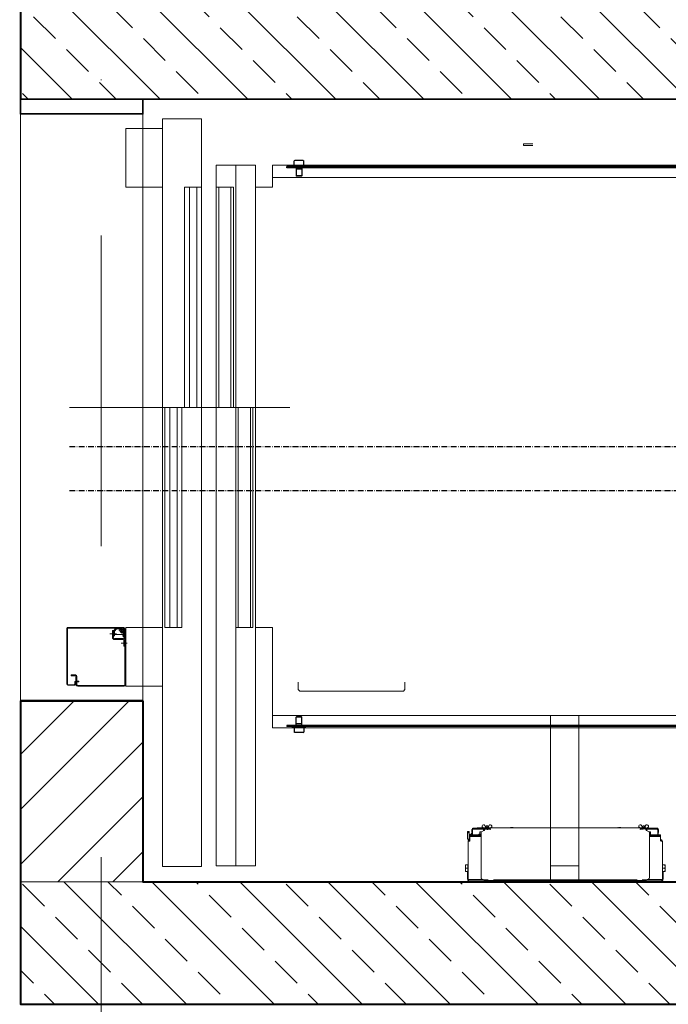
# Model space of a CAD drawing. Header units: metres. Extents: x 7408630 to 15602436, y 5561464 to 13303678.
# Tile 91 of 123: x 7414595 to 7414728, y 5563056 to 5563258. Entities that reach past the tile are written whole.
import ezdxf
from ezdxf.enums import TextEntityAlignment as Align

# ---------------------------------------------------------------- set-up
doc = ezdxf.new("R2010")
doc.units = ezdxf.units.M
doc.header["$MEASUREMENT"] = 0
doc.linetypes.add('ACAD_ISO10W100', pattern=[18, 12, -3, 0, -3])
doc.linetypes.add('DASHDOT', pattern=[25.4, 12.7, -6.35, 0, -6.35])
for name, color, linetype, lineweight in [('!! 0_Opis_pom', 9, 'Continuous', 13), ('!! 0_Osie', 1, 'DASHDOT', 13), ('!! 1_ proj wyposdażenie', 42, 'Continuous', 5), ('!! 1_hatch projektowane ściany', 4, 'Continuous', 5), ('!! 1_OPIS POM NOWE', 140, 'Continuous', 5), ('!! 1_PROJ Sciany', 2, 'Continuous', 40), ('!! 1_PROJ ŻELBET', 1, 'Continuous', 35), ('!! wymiary osi', 250, 'Continuous', 5), ('0-osie-liniA', 14, 'DASHDOT', 5), ('Granica', 112, 'Continuous', 80)]:
    doc.layers.add(name, color=color, linetype=linetype, lineweight=lineweight)
doc.layers.add('!! 1_wydzieleni PPOŻ - nowe', color=7, linetype='Continuous', lineweight=50, true_color=0xff531a)
doc.layers.add('CarSlings', color=252, linetype='Continuous')
doc.layers.add('DASHD_25', color=1, linetype='ACAD_ISO10W100')
doc.layers.add('Powierzchnia', color=140, linetype='Continuous', lineweight=5, plot=False)
doc.styles.add('ARIAL', font='tahoma.ttf')
doc.styles.add('TXT', font='simplex.shx')
doc.dimstyles.new('DIM50', dxfattribs={"dimscale": 5, "dimtxt": 2, "dimasz": 1, "dimexe": 0, "dimexo": 0, "dimgap": 0.5, "dimtad": 1, "dimdec": 4, "dimrnd": 0.5, "dimdsep": 46, "dimtxsty": 'TXT', "dimblk": 'TICK1', "dimblk1": 'TICK1', "dimblk2": 'TICK1', "dimsah": 1, "dimcen": 0, "dimse1": 1, "dimse2": 1, "dimclrd": 1, "dimclre": 7, "dimclrt": 9, "dimadec": 0, "dimazin": 0, "dimtfac": 1, "dimtdec": 4, "dimtmove": 2, "dimatfit": 3, "dimldrblk": 'TICK1', "dimfxl": 1, "dimtolj": 1, "dimarcsym": 0})

# ---------------------------------------------------------------- blocks, each defined once
blk = doc.blocks.new('*U435')
at = {"layer": 'CarSlings'}
for p, q in [((-2.5, 0), (-2.5, -853)), ((0, 0), (-2.5, 0)), ((0, 0), (0, -853)), ((-14.5, -819.5), (-13.7, -818.2)), ((-14.5, -819.5), (-14.5, -836.5)), ((-3.3, -818.2), (-13.7, -818.2)), ((-5.7, -818.2), (-3.3, -814)), ((-3.3, -814), (-3.3, -842)), ((-3.3, -814), (-2.5, -814)), ((0, -822), (2.8, -822)), ((2.8, -822), (2.8, -834)), ((2.8, -822), (2.8, -834)), ((2.8, -822), (16.9, -822)), ((16.9, -822), (16.9, -834)), ((16.9, -822), (17.5, -823.1)), ((17.5, -823.1), (17.5, -832.9)), ((17.5, -823.1), (17.5, -832.9)), ((-14.5, -836.5), (-13.7, -837.8)), ((-3.3, -837.8), (-13.7, -837.8)), ((-5.7, -837.8), (-3.3, -842)), ((-3.3, -842), (-2.5, -842)), ((0, -834), (2.8, -834)), ((2.8, -834), (16.9, -834)), ((16.9, -834), (17.5, -832.9)), ((0, -845.5), (-2.5, -845.5)), ((0, -853), (-2.5, -853))]:
    blk.add_line(p, q, dxfattribs=at)
blk = doc.blocks.new('A$Cde40c024')
for p, q in [((285, -203), (285, -2325)), ((1435, -2325), (1435, -203)), ((310, -225), (310, -2325)), ((1410, -2325), (1410, -225)), ((1666.4, -1528.5), (1744.1, -1528.5)), ((1666.4, -1528.5), (1666.4, -1531.5)), ((1728.4, -1523), (1715.4, -1523)), ((1715.4, -1523), (1715.4, -1528.5)), ((1715.4, -1528.1), (1728.4, -1528.1)), ((1721.9, -1523.6), (1721.9, -1528.1)), ((1728.4, -1523), (1728.4, -1528.5)), ((1744.1, -1527), (1728.4, -1527)), ((1731.9, -1528.5), (1731.9, -1527)), ((1733.9, -1527), (1733.9, -1528.5)), ((1739.3, -1528.5), (1739.3, -1527)), ((1742.4, -1529), (1742.4, -1529)), ((1744.1, -1528.5), (1744.1, -1527)), ((1744.7, -1528.7), (1744.9, -1528.7)), ((1744.7, -1528.8), (1744.9, -1528.8)), ((1744.9, -1528), (1746.6, -1528)), ((1744.9, -1528), (1744.9, -1528.9)), ((1747.9, -1529), (1744.9, -1529)), ((1744.9, -1529), (1744.9, -1559.2)), ((1744.9, -1529.4), (1747.9, -1529.4)), ((1746.9, -1528.3), (1746.6, -1528)), ((1746.6, -1529), (1746.6, -1528)), ((1746.9, -1529), (1746.9, -1528.3)), ((1747.9, -1567), (1747.9, -1529)), ((1639.9, -1539), (1640.9, -1539)), ((1639.9, -1562), (1639.9, -1539)), ((1640, -1538.5), (1641.1, -1538.5)), ((1640.1, -1539.5), (1642.9, -1539.5)), ((1640.9, -1539), (1640.9, -1539.5)), ((1653.9, -1537), (1641.9, -1537)), ((1653.9, -1538), (1641.9, -1538)), ((1641.9, -1539.5), (1641.9, -1562)), ((1642.9, -1538.5), (1642.4, -1538.5)), ((1642.6, -1538.5), (1642.6, -1538)), ((1642.9, -1538.1), (1653.9, -1538.1)), ((1642.9, -1539.5), (1642.9, -1538.1)), ((1648.1, -1536.2), (1643.7, -1536.2)), ((1650.9, -1538.1), (1650.9, -1538)), ((1665.7, -1532.2), (1653.9, -1532.2)), ((1653.9, -1532.2), (1653.9, -1555.1)), ((1655.4, -1533.2), (1653.9, -1533.2)), ((1653.9, -1549.5), (1655.4, -1549.5)), ((1655.4, -1532.2), (1655.4, -1555.1)), ((1656.9, -1532.2), (1656.9, -1552.7)), ((1664.9, -1531.5), (1663.4, -1531.5)), ((1663.4, -1531.5), (1663.4, -1532.2)), ((1664.9, -1532.2), (1664.9, -1531.5)), ((1665.1, -1531.5), (1666.1, -1531.5)), ((1665.1, -1531.5), (1665.1, -1532.2)), ((1666.1, -1532.1), (1666.1, -1531.5)), ((1748.2, -1530.4), (1747.9, -1530.4)), ((1749.2, -1531.4), (1747.9, -1531.4)), ((1749.2, -1534.6), (1747.9, -1534.6)), ((1748.4, -1537), (1747.9, -1537)), ((1748.2, -1531.4), (1748.2, -1530.4)), ((1748.4, -1535), (1749.9, -1535)), ((1748.4, -1535), (1748.4, -1567)), ((1749.9, -1536), (1748.4, -1536)), ((1749.2, -1534.6), (1749.2, -1531.4)), ((1749.9, -1531.8), (1749.9, -1922.2)), ((1750.9, -1537), (1749.9, -1537)), ((1750.9, -1917), (1750.9, -1537)), ((1638, -1564), (1635, -1562.8)), ((1635.4, -1565.4), (1638.4, -1565.4)), ((1635.4, -1565.4), (1635.4, -1568.6)), ((1635.4, -1568.6), (1638.4, -1568.6)), ((1638.4, -1564.6), (1638.4, -1569.4)), ((1638.7, -1558.4), (1639.9, -1560.4)), ((1639.6, -1562), (1644.9, -1562)), ((1639.6, -1613), (1639.6, -1562)), ((1639.6, -1562), (1639.6, -1613)), ((1640.3, -1562), (1641.7, -1574)), ((1642.6, -1574), (1641.2, -1562)), ((1642.8, -1562.6), (1642.9, -1562.6)), ((1645.5, -1560), (1644.9, -1560)), ((1645.1, -1561), (1644.9, -1561)), ((1645.2, -1560.7), (1647.4, -1556.2)), ((1647.4, -1556.1), (1647.4, -1553.2)), ((1652.4, -1552.8), (1647.8, -1552.8)), ((1647.8, -1552.8), (1647.8, -1555.6)), ((1649.2, -1555.1), (1741.6, -1555.1)), ((1652.4, -1552.8), (1652.4, -1555.1)), ((1652.4, -1553.5), (1653.9, -1553.5)), ((1655.4, -1550.6), (1653.9, -1550.6)), ((1655.4, -1552.7), (1657, -1552.7)), ((1657.4, -1553.1), (1657, -1552.7)), ((1657, -1555.1), (1657, -1552.7)), ((1657.4, -1555.1), (1657.4, -1553.1)), ((1657.4, -1554.9), (1668.4, -1554.9)), ((1668.4, -1555.1), (1668.4, -1554.9)), ((1743.5, -1556.2), (1745.7, -1560.7)), ((1745.9, -1569.8), (1745.9, -1562)), ((1747.3, -1563.4), (1745.9, -1562.9)), ((1745.9, -1564), (1747, -1564.4)), ((1747.9, -1565), (1745.9, -1565)), ((1749.9, -1567), (1745.9, -1567)), ((1746.9, -1887), (1746.9, -1567)), ((1747, -1564.4), (1747.3, -1563.4)), ((1635, -1571.2), (1638, -1570)), ((1639.6, -1574.2), (1638.7, -1575.6)), ((1641.7, -1574), (1642.6, -1574)), ((1745.9, -1873.8), (1745.9, -1580.2)), ((1638.5, -1616.1), (1638.5, -1616.1)), ((1638.5, -1616.1), (1638.6, -1616.1)), ((1638.5, -1616.1), (1638.6, -1616.1)), ((1638.5, -1617.9), (1638.6, -1617.9)), ((1638.6, -1617.9), (1638.5, -1617.9)), ((1638.5, -1617.9), (1638.5, -1617.9)), ((1638.6, -1616.1), (1638.6, -1616.1)), ((1638.6, -1617.9), (1638.6, -1617.9)), ((1639.2, -1613.3), (1639.2, -1620.7)), ((1639.6, -1613), (1639.6, -1621)), ((1639.6, -1833), (1639.6, -1621)), ((1639.6, -1621), (1639.6, -1833)), ((1750.7, -1649.2), (1750.7, -1644.8)), ((1639.4, -1705), (1639.4, -1721)), ((1639.4, -1705), (1639.6, -1705)), ((1639.4, -1714.5), (1639.6, -1714.5)), ((1639.4, -1717), (1639.6, -1717)), ((1639.4, -1721), (1639.6, -1721)), ((1639.5, -1754), (1639.5, -1772)), ((1750.7, -1809.2), (1750.7, -1804.8)), ((1638.5, -1836.1), (1638.5, -1836.1)), ((1638.5, -1836.1), (1638.6, -1836.1)), ((1638.5, -1836.1), (1638.6, -1836.1)), ((1638.5, -1837.9), (1638.6, -1837.9)), ((1638.6, -1837.9), (1638.5, -1837.9)), ((1638.5, -1837.9), (1638.5, -1837.9)), ((1638.6, -1836.1), (1638.6, -1836.1)), ((1638.6, -1837.9), (1638.6, -1837.9)), ((1639.2, -1833.3), (1639.2, -1840.7)), ((1639.6, -1833), (1639.6, -1841)), ((1639.6, -1892), (1639.6, -1841)), ((1639.6, -1841), (1639.6, -1892)), ((1638, -1884), (1635, -1882.8)), ((1635, -1891.2), (1638, -1890)), ((1635.4, -1885.4), (1635.4, -1888.6)), ((1635.4, -1885.4), (1638.4, -1885.4)), ((1635.4, -1888.6), (1638.4, -1888.6)), ((1638.4, -1884.6), (1638.4, -1889.4)), ((1638.7, -1878.4), (1639.6, -1879.8)), ((1641.7, -1880), (1640.3, -1892)), ((1641.2, -1892), (1642.6, -1880)), ((1641.7, -1880), (1642.6, -1880)), ((1642.2, -1889.5), (1642.2, -1891)), ((1642.9, -1889.5), (1642.2, -1889.5)), ((1642.2, -1891), (1642.9, -1891)), ((1745.9, -1892), (1745.9, -1884.2)), ((1745.9, -1887), (1749.9, -1887)), ((1745.9, -1889), (1747.9, -1889)), ((1747, -1889.6), (1745.9, -1890)), ((1745.9, -1891.1), (1747.3, -1890.6)), ((1747, -1889.6), (1747.3, -1890.6)), ((1747.9, -1925), (1747.9, -1887)), ((1748.4, -1887), (1748.4, -1919)), ((1639.7, -1893.9), (1638.7, -1895.6)), ((1639.6, -1892), (1642.8, -1892)), ((1639.7, -1892), (1639.7, -1907)), ((1639.7, -1907), (1639.9, -1907)), ((1639.9, -1892), (1639.9, -1915)), ((1641.9, -1892), (1641.9, -1914.5)), ((1642.9, -1892), (1644.9, -1892)), ((1644.9, -1893), (1645.1, -1893)), ((1644.9, -1894), (1645.5, -1894)), ((1647.4, -1897.8), (1645.2, -1893.3)), ((1647.4, -1900.8), (1647.4, -1897.9)), ((1647.8, -1898.4), (1647.8, -1901.2)), ((1652.4, -1901.2), (1647.8, -1901.2)), ((1741.6, -1898.9), (1649.2, -1898.9)), ((1652.4, -1898.9), (1652.4, -1903.5)), ((1652.4, -1901.5), (1653.9, -1901.5)), ((1653.9, -1903.5), (1652.4, -1903.5)), ((1653.9, -1898.9), (1653.9, -1903.4)), ((1653.9, -1903.4), (1653.9, -1921.8)), ((1653.9, -1903.4), (1655.4, -1903.4)), ((1655.4, -1904.5), (1653.9, -1904.5)), ((1655.4, -1898.9), (1655.4, -1921.8)), ((1655.4, -1901.3), (1657, -1901.3)), ((1656.9, -1901.3), (1656.9, -1921.8)), ((1657, -1901.3), (1657, -1898.9)), ((1657.4, -1900.9), (1657, -1901.3)), ((1657.4, -1900.9), (1657.4, -1898.9)), ((1657.4, -1899.1), (1668.4, -1899.1)), ((1668.4, -1899.1), (1668.4, -1898.9)), ((1745.7, -1893.3), (1743.5, -1897.8)), ((1744.9, -1894.8), (1744.9, -1925)), ((1640.9, -1915), (1639.9, -1915)), ((1640, -1915.5), (1641.1, -1915.5)), ((1640.1, -1914.5), (1641.9, -1914.5)), ((1640.9, -1914.5), (1640.9, -1915)), ((1641.9, -1916.5), (1641.9, -1914.5)), ((1653.9, -1916.5), (1641.9, -1916.5)), ((1653.9, -1917), (1641.9, -1917)), ((1643.7, -1917.8), (1648.1, -1917.8)), ((1646.9, -1927), (1646.9, -1923.5)), ((1649.6, -1923.5), (1646.9, -1923.5)), ((1646.9, -1927), (1647.7, -1927)), ((1647, -1927), (1647, -1923.5)), ((1647.2, -1927), (1647.2, -1923.5)), ((1647.4, -1927), (1647.4, -1923.5)), ((1647.7, -1927), (1647.7, -1923.5)), ((1647.7, -1927), (1660.3, -1927)), ((1648.1, -1927), (1648.1, -1923.5)), ((1648.5, -1927), (1648.5, -1923.5)), ((1649, -1927), (1649, -1923.5)), ((1649.6, -1927), (1649.6, -1923.5)), ((1662.2, -1923.5), (1649.6, -1923.5)), ((1651, -1917), (1651, -1918.7)), ((1651.3, -1919), (1651, -1918.7)), ((1651, -1918.7), (1653.9, -1918.7)), ((1651.3, -1919), (1653.9, -1919)), ((1652.9, -1919), (1652.9, -1923.5)), ((1653.9, -1920.8), (1655.4, -1920.8)), ((1653.9, -1921.8), (1665.7, -1921.8)), ((1656.9, -1921.8), (1656.9, -1923.5)), ((1660.3, -1927), (1662.9, -1927)), ((1662.9, -1923.5), (1662.2, -1923.5)), ((1662.9, -1927), (1662.9, -1923.5)), ((1663.4, -1921.8), (1663.4, -1922.5)), ((1663.4, -1922.5), (1664.9, -1922.5)), ((1664.9, -1922.5), (1664.9, -1921.8)), ((1665.1, -1921.8), (1665.1, -1922.5)), ((1665.1, -1922.5), (1666.1, -1922.5)), ((1666.1, -1922.5), (1666.1, -1921.9)), ((1666.4, -1922.5), (1666.4, -1925.5)), ((1666.4, -1925.5), (1744.1, -1925.5)), ((1715.4, -1931), (1715.4, -1925.5)), ((1728.4, -1925.9), (1715.4, -1925.9)), ((1715.4, -1931), (1728.4, -1931)), ((1721.9, -1930.4), (1721.9, -1925.9)), ((1728.4, -1925.5), (1728.4, -1931)), ((1728.4, -1927), (1744.1, -1927)), ((1731.9, -1927), (1731.9, -1925.5)), ((1733.9, -1925.5), (1733.9, -1927)), ((1739.3, -1925.5), (1739.3, -1927)), ((1742.4, -1925), (1742.4, -1925)), ((1744.1, -1925.5), (1744.1, -1927)), ((1744.7, -1925.2), (1744.9, -1925.2)), ((1744.7, -1925.3), (1744.9, -1925.3)), ((1747.9, -1924.6), (1744.9, -1924.6)), ((1744.9, -1925), (1747.9, -1925)), ((1744.9, -1925.1), (1744.9, -1925.9)), ((1744.9, -1925.9), (1746.6, -1925.9)), ((1746.6, -1925.9), (1746.6, -1925)), ((1746.9, -1925.7), (1746.6, -1925.9)), ((1746.9, -1925.7), (1746.9, -1925)), ((1748.4, -1917), (1747.9, -1917)), ((1749.2, -1919.4), (1747.9, -1919.4)), ((1749.2, -1922.6), (1747.9, -1922.6)), ((1748.2, -1923.6), (1747.9, -1923.6)), ((1748.2, -1923.6), (1748.2, -1922.6)), ((1748.4, -1918), (1749.9, -1918)), ((1749.9, -1919), (1748.4, -1919)), ((1749.2, -1922.6), (1749.2, -1919.4)), ((1750.9, -1917), (1749.9, -1917)), ((780, -2290), (780, -2740)), ((190, -2470), (1718.5, -2470)), ((190, -2550), (190, -2470)), ((190, -2550), (190, -2470)), ((1718.5, -2470), (1718.5, -2550)), ((1718.5, -2550), (190, -2550)), ((330, -2550), (210, -2550)), ((210, -2550), (210, -2625)), ((330, -2625), (330, -2550)), ((1230, -2550), (1350, -2550)), ((1230, -2625), (1230, -2550)), ((1350, -2550), (1350, -2625)), ((150, -2590), (1750, -2590)), ((330, -2590), (1230, -2590)), ((210, -2625), (330, -2625)), ((1350, -2625), (1230, -2625))]:
    blk.add_line(p, q)
at = {"linetype": 'Continuous', "ltscale": 60}
for p, q in [((241, -1812), (241, -1793)), ((245, -1793), (245, -1812)), ((241, -1812), (245, -1812))]:
    blk.add_line(p, q, dxfattribs=at)
at = {"linetype": 'Continuous'}
for p, q in [((1357, -2054.5), (1342, -2054.5)), ((1357, -2054.5), (1360, -2057.5)), ((1360, -2057.5), (1360, -2269.5)), ((1357, -2272.5), (1342, -2272.5)), ((1360, -2269.5), (1357, -2272.5))]:
    blk.add_line(p, q, dxfattribs=at)
at = {"lineweight": 5}
for p, q in [((1230, -2365), (780, -2365)), ((780, -2365), (780, -2400)), ((1230, -2400), (1230, -2365)), ((285, -2400), (1717, -2400)), ((780, -2405), (330, -2405)), ((330, -2405), (330, -2440)), ((780, -2400), (1230, -2400)), ((780, -2440), (780, -2405)), ((330, -2440), (780, -2440))]:
    blk.add_line(p, q, dxfattribs=at)
at = {"ltscale": 15}
for p, q in [((1242, -2632.6), (1229.2, -2632.6)), ((1235.6, -2626.2), (1235.6, -2639)), ((1249, -2628.5), (1235.6, -2628.5)), ((1235.6, -2630), (1249, -2630)), ((1239.6, -2630.3), (1237.9, -2631.3)), ((1245, -2632.5), (1245, -2626.1)), ((1249, -2630), (1249, -2628.5)), ((1262, -2634.1), (1262, -2621.8)), ((1243, -2657.1), (1243, -2643.6))]:
    blk.add_line(p, q, dxfattribs=at)
at = {"ltscale": 5}
for p, q in [((1230, -2629), (1230, -2743)), ((1230, -2635.5), (1230, -2633.5)), ((1230, -2633.5), (1230, -2633.5)), ((1230, -2633.8), (1230, -2633.8)), ((1230, -2635.5), (1230, -2635.5)), ((1230, -2742.6), (1230, -2635.5)), ((1230, -2635.8), (1230, -2635.8)), ((1231, -2629), (1231, -2743)), ((1231, -2630.5), (1231.5, -2630.5)), ((1231, -2635.5), (1231, -2635.5)), ((1249.7, -2627), (1232, -2627)), ((1234, -2628), (1232, -2628)), ((1233, -2643), (1233, -2636.4)), ((1234, -2627), (1234, -2628.5)), ((1249.7, -2628.5), (1234, -2628.5)), ((1234.1, -2630.5), (1239.3, -2630.5)), ((1239.7, -2630.5), (1244, -2630.5)), ((1242.5, -2625), (1242.5, -2626.5)), ((1347, -2625), (1242.5, -2625)), ((1347, -2626.5), (1242.5, -2626.5)), ((1244, -2630.5), (1244, -2648)), ((1251.4, -2625.9), (1250.8, -2626.6)), ((1252.5, -2626.9), (1251.8, -2627.6)), ((1252.5, -2648), (1252.5, -2630.5)), ((1254.5, -2648), (1254.5, -2630.5)), ((1268, -2628.5), (1256.5, -2628.5)), ((1267.9, -2628.5), (1256.5, -2628.5)), ((1268, -2628.5), (1256.5, -2628.5)), ((1268, -2626.5), (1268, -2628.5)), ((1348.5, -2723), (1348.5, -2628)), ((1350, -2723), (1350, -2628)), ((1231, -2643), (1231, -2643.6)), ((1232.2, -2645.8), (1235.2, -2648.8)), ((1236.6, -2647.4), (1233.6, -2644.4)), ((1236, -2650), (1250.5, -2650)), ((1236, -2652), (1236, -2650)), ((1236, -2652), (1250.5, -2652)), ((1246.9, -2648), (1238, -2648)), ((1246.9, -2650), (1246.9, -2648)), ((1327, -2736.5), (1327, -2727.5)), ((1327, -2736.5), (1327, -2727.5)), ((1327, -2736.5), (1327, -2736.5)), ((1328.5, -2736.5), (1327, -2736.5)), ((1328.5, -2736.5), (1328.5, -2727.5)), ((1330, -2724.5), (1330.4, -2724.5)), ((1330, -2726), (1347, -2726)), ((1330.4, -2724.5), (1347, -2724.5)), ((1331, -2726), (1331, -2727)), ((1331, -2727), (1340, -2727)), ((1340, -2724.5), (1340, -2721)), ((1341, -2721), (1340, -2721)), ((1340, -2727), (1340, -2726)), ((1341, -2724.5), (1341, -2721)), ((1341, -2727), (1341, -2726)), ((1341, -2727), (1346, -2727)), ((1346, -2728), (1342, -2728)), ((1346, -2729), (1342, -2729)), ((1347, -2728), (1347, -2728.3)), ((1347, -2743), (1347, -2730)), ((1348, -2743), (1348, -2728)), ((1230, -2743), (1230, -2742.6)), ((1230, -2742.6), (1230, -2742.6)), ((1232, -2744), (1346, -2744)), ((1232, -2745), (1346, -2745)), ((1232.5, -2745), (1232, -2745)), ((1232.5, -2745), (1232.5, -2745)), ((1348, -2743), (1348, -2743))]:
    blk.add_line(p, q, dxfattribs=at)
for points in [[(1410, -1757), (1410, -1699), (1750, -1699), (1750, -1757)], [(1750, -1757), (1750, -1699), (1717, -1699), (1717, -1757)], [(780, -2505), (780, -2470), (330, -2470), (330, -2505)], [(1230, -2545), (1230, -2510), (780, -2510), (780, -2545)]]:
    blk.add_lwpolyline(points, close=True)
for points in [[(285, -2325), (330, -2325), (330, -2360)], [(1435, -2325), (1230, -2325), (1230, -2360)], [(330, -2480), (780, -2480)], [(330, -2495), (780, -2495)], [(780, -2520), (1230, -2520)], [(780, -2535), (1230, -2535)]]:
    blk.add_lwpolyline(points)
at = {"lineweight": 5}
blk.add_lwpolyline([(285, -2360), (1717, -2360), (1717, -2440), (285, -2440)], close=True, dxfattribs=at)
for points in [[(780, -2370), (1230, -2370)], [(780, -2395), (1230, -2395)], [(330, -2410), (780, -2410)], [(330, -2435), (780, -2435)]]:
    blk.add_lwpolyline(points, dxfattribs=at)
for centre, radius, start, end in [((1666.4, -1531.5), 3, 90, 180), ((1742.1, -1529.8), 2.8, 8.0479, 45), ((1641.9, -1539), 2, 90, 180), ((1641.9, -1539), 1, 154.3667, 180), ((1642.4, -1539.5), 1.5, 105.0419, 164.9592), ((1641.9, -1539), 1, 90, 150), ((1642.4, -1539.5), 1, 90, 176.1794), ((1644.1, -1537.8), 1.6, 102.9412, 151.6667), ((1647.8, -1537.8), 1.6, 28.3333, 77.0588), ((1666.4, -1531.5), 1.5, 90, 180), ((1665.7, -1531.5), 0.75, 270, 0), ((1747.9, -1531.8), 2, 0, 90), ((1747.1, -1539.1), 2, 48.5517, 65.7046), ((1747.1, -1542.9), 2, 294.2954, 311.4483), ((1747.1, -1551.1), 2, 48.5517, 65.7046), ((1636.1, -1560), 3, 32.1428, 248.151), ((1637.7, -1564.6), 0.7, 0, 68.151), ((1637.7, -1569.4), 0.7, 291.849, 360), ((1644.9, -1562), 2, 90, 180), ((1644.9, -1562), 1, 90, 180), ((1647.8, -1553.2), 0.4, 90, 180), ((1747.1, -1554.9), 2, 294.2954, 311.4483), ((1636.1, -1574), 3, 111.849, 327.8572), ((1749.1, -1597.6), 2, 24.295, 65.7046), ((1749.1, -1601.4), 2, 294.2954, 335.705), ((1648.9, -1617), 10.4, 159.2963, 171.2393), ((1648.9, -1617), 10.4, 188.7617, 200.7037), ((1639.6, -1613.5), 0.5, 90, 159.2963), ((1639.6, -1620.5), 0.5, 200.7037, 270), ((1749.1, -1632.1), 2, 24.295, 65.7046), ((1749.1, -1635.9), 2, 294.2954, 335.705), ((1749.2, -1645.2), 1.6, 12.9412, 61.6667), ((1749.2, -1648.8), 1.6, 298.3333, 347.0588), ((1749.1, -1682.6), 2, 24.295, 65.7046), ((1749.1, -1686.4), 2, 294.2954, 335.705), ((1749.1, -1767.6), 2, 24.295, 65.7046), ((1749.1, -1771.4), 2, 294.2954, 335.705), ((1749.2, -1805.2), 1.6, 12.9412, 61.6667), ((1749.2, -1808.8), 1.6, 298.3333, 347.0588), ((1648.9, -1837), 10.4, 159.2963, 171.2393), ((1648.9, -1837), 10.4, 188.7617, 200.7037), ((1639.6, -1833.5), 0.5, 90, 159.2963), ((1639.6, -1840.5), 0.5, 200.7037, 270), ((1749.1, -1847.1), 2, 24.295, 65.7046), ((1749.1, -1852.6), 2, 24.295, 65.7046), ((1749.1, -1856.4), 2, 294.2954, 335.705), ((1636.1, -1880), 3, 32.1428, 248.151), ((1636.1, -1894), 3, 111.849, 327.8572), ((1637.7, -1884.6), 0.7, 0, 68.151), ((1637.7, -1889.4), 0.7, 291.849, 360), ((1644.9, -1892), 2, 180, 270), ((1644.9, -1892), 1, 180, 270), ((1647.8, -1900.8), 0.4, 180, 270), ((1747.1, -1899.1), 2, 48.5517, 65.7046), ((1747.1, -1902.9), 2, 294.2954, 311.4483), ((1747.1, -1911.1), 2, 48.5517, 65.7046), ((1641.9, -1915), 2, 180, 192.5126), ((1641.9, -1915), 2, 194.4775, 270), ((1641.9, -1915), 1, 180, 270), ((1642.4, -1914.5), 1.5, 195.0419, 250.3764), ((1642.4, -1914.5), 1, 180, 239.9974), ((1644.1, -1916.2), 1.6, 208.3333, 257.0588), ((1647.8, -1916.2), 1.6, 282.9412, 331.6667), ((1666.4, -1922.5), 3, 180, 270), ((1666.4, -1922.5), 1.5, 180, 270), ((1665.7, -1922.5), 0.75, 0, 90), ((1742.1, -1924.2), 2.8, 315, 351.9521), ((1747.1, -1914.9), 2, 294.2954, 311.4483), ((1747.9, -1922.2), 2, 270, 0)]:
    blk.add_arc(centre, radius, start, end)
at = {"ltscale": 5}
for centre, radius, start, end in [((1232, -2629), 2, 90, 180), ((1232, -2629), 1, 90, 180), ((1249.7, -2625.5), 1.5, 270, 315), ((1249.7, -2625.5), 3, 270, 315), ((1253.6, -2628), 3, 90, 135), ((1256.5, -2630.5), 4, 90, 180), ((1253.6, -2628), 1.5, 90, 135), ((1256.5, -2630.5), 2, 90, 180), ((1347, -2628), 3, 0, 90), ((1347, -2628), 1.5, 0, 90), ((1235, -2643), 4, 180, 225), ((1235, -2643), 2, 180, 225), ((1238, -2646), 4, 225, 270), ((1238, -2646), 2, 225, 270), ((1250.5, -2648), 4, 270, 0), ((1250.5, -2648), 2, 270, 0), ((1330, -2727.5), 3, 90, 180), ((1330, -2727.5), 3, 147.8705, 180), ((1330, -2727.5), 1.5, 90, 180), ((1342, -2727), 2, 180, 270), ((1342, -2727), 1, 180, 270), ((1346, -2728), 2, 0, 90), ((1346, -2728), 1, 0, 90), ((1346, -2730), 2, 0, 90), ((1346, -2730), 1, 0, 90), ((1347, -2723), 3, 270, 0), ((1347, -2723), 1.5, 270, 0), ((1232, -2743), 2, 180, 270), ((1232, -2743), 2, 180, 270), ((1232, -2743), 1, 180, 270), ((1346, -2743), 2, 270, 0), ((1346, -2743), 1, 270, 0), ((1346, -2743), 2, 270, 0)]:
    blk.add_arc(centre, radius, start, end, dxfattribs=at)
at = {"ltscale": 15}
for centre, radius, start, end in [((1235.6, -2632.6), 4.6, 110.3697, 30), ((1235.6, -2632.6), 2.6, 90, 30), ((1235.6, -2627.5), 2.411662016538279e-14, 45, 135), ((1235.6, -2627.5), 2.411662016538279e-14, 45, 135)]:
    blk.add_arc(centre, radius, start, end, dxfattribs=at)
for points, start_tangent, end_tangent in [([(1718.7, -1523), (1717.9, -1523), (1717.1, -1523.2), (1716.3, -1523.3), (1715.4, -1523.6)], (-1, 0), (-0.948683, -0.316228)), ([(1721.9, -1523.6), (1721.1, -1523.3), (1720.3, -1523.2), (1719.5, -1523), (1718.7, -1523)], (-0.948683, 0.316228), (-1, 0)), ([(1725.2, -1523), (1724.4, -1523), (1723.6, -1523.2), (1722.8, -1523.3), (1721.9, -1523.6)], (-1, 0), (-0.948683, -0.316228)), ([(1728.4, -1523.6), (1727.6, -1523.3), (1726.8, -1523.2), (1726, -1523), (1725.2, -1523)], (-0.948683, 0.316228), (-1, 0)), ([(1742.1, -1529), (1742.2, -1529), (1742.4, -1529)], (1, -0.000118), (0.993184, -0.116554)), ([(1639.9, -1539.2), (1639.9, -1539.1)], (0, 1), (0.994903, 0.100838)), ([(1640, -1539.4), (1639.9, -1539.2)], (-0.242103, 0.97025), (0, 1)), ([(1640.1, -1539.5), (1640, -1539.4)], (-1, 0), (-0.242103, 0.97025)), ([(1640.9, -1539), (1640.9, -1539.4), (1640.9, -1539.4)], (0, -1), (0.998449, 0.055682)), ([(1640.9, -1539.4), (1641, -1539.4)], (0.998449, 0.055682), (0.993826, 0.110947)), ([(1642.3, -1562), (1642.5, -1562.1), (1642.6, -1562.3)], (1, 0), (0.508625, -0.860988)), ([(1642.6, -1562.3), (1642.8, -1562.6)], (0.508625, -0.860988), (0.32957, -0.944131)), ([(1642.8, -1562.6), (1642.8, -1562.7), (1642.9, -1562.8)], (0.32957, -0.944131), (0.437642, -0.899149)), ([(1644.9, -1562), (1645, -1561.5), (1645.1, -1561.1), (1645.2, -1560.7)], (0.186429, 0.982468), (0.240441, 0.970664)), ([(1647.4, -1556.2), (1647.7, -1555.7), (1648.1, -1555.4), (1648.6, -1555.2), (1649.2, -1555.1)], (0.429152, 0.903232), (1, 0)), ([(1741.6, -1555.1), (1742.2, -1555.2), (1742.8, -1555.4), (1743.2, -1555.7), (1743.5, -1556.2)], (1, 0), (0.429152, -0.903232)), ([(1745.7, -1560.7), (1745.8, -1561.1), (1745.8, -1561.5), (1745.9, -1562)], (0.240441, -0.970664), (0.186429, -0.982468)), ([(1638.5, -1616), (1638.6, -1615.9), (1638.6, -1615.9)], (0.078072, 0.996948), (0.093779, 0.995593)), ([(1638.5, -1616.1), (1638.5, -1616)], (0.051984, 0.998648), (0.078072, 0.996948)), ([(1638.5, -1616.1), (1638.5, -1616.1)], (-0.95286, 0.303409), (-0.366817, 0.930293)), ([(1638.5, -1616.1), (1638.5, -1616.1)], (-0.366817, 0.930293), (-0.185823, 0.982583)), ([(1638.5, -1616.1), (1638.5, -1616.1)], (-0.185823, 0.982583), (-0.086297, 0.996269)), ([(1638.5, -1616.1), (1638.5, -1616.1)], (-0.086297, 0.996269), (-0.078028, 0.996951)), ([(1638.5, -1616.1), (1638.5, -1616.1)], (-0.078028, 0.996951), (-0.054949, 0.998489)), ([(1638.5, -1616.1), (1638.5, -1616.1)], (-0.054949, 0.998489), (0.059503, 0.998228)), ([(1638.5, -1616.1), (1638.5, -1616.1), (1638.5, -1616.1)], (0.059503, 0.998228), (0.048604, 0.998818)), ([(1638.5, -1616.1), (1638.5, -1616.1)], (0.048604, 0.998818), (0.039915, 0.999203)), ([(1638.5, -1616.1), (1638.5, -1616.1), (1638.5, -1616.1)], (0.039915, 0.999203), (0.051984, 0.998648)), ([(1638.6, -1616.1), (1638.6, -1616.1), (1638.6, -1616.1), (1638.5, -1616.1)], (-0.742906, -0.669396), (-0.552509, -0.833507)), ([(1638.5, -1616.9), (1638.6, -1616.7), (1638.6, -1616.6), (1638.6, -1616.5)], (0.088455, 0.99608), (0.147063, 0.989127)), ([(1638.5, -1617), (1638.5, -1616.9)], (0.020471, 0.99979), (0.040729, 0.99917)), ([(1638.5, -1616.9), (1638.5, -1616.9), (1638.5, -1616.9)], (0.04073, 0.99917), (0.051086, 0.998694)), ([(1638.5, -1616.9), (1638.5, -1616.9)], (0.051086, 0.998694), (0.088455, 0.99608)), ([(1638.5, -1617.1), (1638.5, -1617)], (-0.039323, 0.999227), (-0.018924, 0.999821)), ([(1638.5, -1617), (1638.5, -1617), (1638.5, -1617)], (-0.018924, 0.999821), (-0.008259, 0.999966)), ([(1638.5, -1617), (1638.5, -1617)], (-0.008259, 0.999966), (0.009872, 0.999951)), ([(1638.5, -1617), (1638.5, -1617), (1638.5, -1617)], (0.009872, 0.999951), (0.020471, 0.99979)), ([(1638.6, -1617.5), (1638.6, -1617.4), (1638.6, -1617.3), (1638.5, -1617.1)], (-0.14708, 0.989125), (-0.088474, 0.996079)), ([(1638.5, -1617.1), (1638.5, -1617.1)], (-0.088474, 0.996079), (-0.049894, 0.998755)), ([(1638.5, -1617.1), (1638.5, -1617.1), (1638.5, -1617.1)], (-0.049894, 0.998755), (-0.039323, 0.999227)), ([(1638.5, -1618), (1638.5, -1617.9)], (-0.07809, 0.996946), (-0.05239, 0.998627)), ([(1638.5, -1617.9), (1638.5, -1617.9), (1638.5, -1617.9)], (-0.05239, 0.998627), (-0.040795, 0.999168)), ([(1638.5, -1617.9), (1638.5, -1617.9)], (-0.040795, 0.999168), (-0.048448, 0.998826)), ([(1638.5, -1617.9), (1638.5, -1617.9), (1638.5, -1617.9)], (-0.048448, 0.998826), (-0.056896, 0.99838)), ([(1638.5, -1617.9), (1638.5, -1617.9)], (-0.056896, 0.99838), (0.051576, 0.998669)), ([(1638.5, -1617.9), (1638.5, -1617.9)], (0.051576, 0.998669), (0.073016, 0.997331)), ([(1638.5, -1617.9), (1638.5, -1617.9)], (0.073016, 0.997331), (0.081527, 0.996671)), ([(1638.5, -1617.9), (1638.5, -1617.9)], (0.081527, 0.996671), (0.178212, 0.983992)), ([(1638.5, -1617.9), (1638.5, -1617.9)], (0.178212, 0.983992), (0.355684, 0.934606)), ([(1638.5, -1617.9), (1638.5, -1617.9)], (0.355684, 0.934606), (0.957664, 0.287888)), ([(1638.5, -1617.9), (1638.6, -1617.9)], (0.552532, -0.833491), (0.629765, -0.776786)), ([(1638.6, -1618.1), (1638.5, -1618)], (-0.09458, 0.995517), (-0.07809, 0.996946)), ([(1638.6, -1615.6), (1638.6, -1615.5), (1638.6, -1615.5), (1638.6, -1615.4), (1638.6, -1615.4)], (0.13, 0.991514), (0.130321, 0.991472)), ([(1638.6, -1615.7), (1638.6, -1615.7), (1638.6, -1615.6)], (0.113819, 0.993502), (0.13, 0.991514)), ([(1638.6, -1615.8), (1638.6, -1615.8), (1638.6, -1615.7)], (0.096807, 0.995303), (0.109823, 0.993951)), ([(1638.6, -1615.7), (1638.6, -1615.7)], (0.109823, 0.993951), (0.113819, 0.993502)), ([(1638.6, -1615.9), (1638.6, -1615.8)], (0.093779, 0.995593), (0.096807, 0.995303)), ([(1638.6, -1616.5), (1638.6, -1616.4), (1638.6, -1616.3), (1638.6, -1616.3), (1638.6, -1616.2), (1638.6, -1616.2), (1638.6, -1616.1)], (0.147063, 0.989127), (-0.024928, 0.999689)), ([(1638.6, -1616.1), (1638.6, -1616.1)], (-0.024928, 0.999689), (-0.199423, 0.979914)), ([(1638.6, -1616.1), (1638.6, -1616.1)], (-0.199423, 0.979914), (-0.994213, 0.107427)), ([(1638.6, -1617.9), (1638.6, -1617.8), (1638.6, -1617.8), (1638.6, -1617.7), (1638.6, -1617.7), (1638.6, -1617.6), (1638.6, -1617.5)], (0.122848, 0.992426), (-0.14708, 0.989125)), ([(1638.6, -1617.9), (1638.6, -1617.9)], (0.968393, 0.249429), (0.721243, 0.692682)), ([(1638.6, -1617.9), (1638.6, -1617.9)], (0.721243, 0.692682), (0.003521, 0.999994)), ([(1638.6, -1617.9), (1638.6, -1617.9)], (0.003521, 0.999994), (0.122848, 0.992426)), ([(1638.6, -1617.9), (1638.6, -1617.9), (1638.6, -1617.9)], (0.629765, -0.776786), (0.742911, -0.66939)), ([(1638.6, -1618.2), (1638.6, -1618.1), (1638.6, -1618.1)], (-0.103178, 0.994663), (-0.09458, 0.995517)), ([(1638.6, -1618.3), (1638.6, -1618.2)], (-0.111891, 0.993721), (-0.103178, 0.994663)), ([(1638.6, -1618.4), (1638.6, -1618.3), (1638.6, -1618.3)], (-0.130017, 0.991512), (-0.111891, 0.993721)), ([(1638.6, -1618.6), (1638.6, -1618.6), (1638.6, -1618.5), (1638.6, -1618.5), (1638.6, -1618.4)], (-0.130343, 0.991469), (-0.130017, 0.991512)), ([(1638.5, -1836), (1638.6, -1835.9), (1638.6, -1835.9)], (0.078072, 0.996948), (0.093779, 0.995593)), ([(1638.5, -1836.1), (1638.5, -1836)], (0.051984, 0.998648), (0.078072, 0.996948)), ([(1638.5, -1836.1), (1638.5, -1836.1)], (-0.95286, 0.303409), (-0.366817, 0.930293)), ([(1638.5, -1836.1), (1638.5, -1836.1)], (-0.366817, 0.930293), (-0.185823, 0.982583)), ([(1638.5, -1836.1), (1638.5, -1836.1)], (-0.185823, 0.982583), (-0.086297, 0.996269)), ([(1638.5, -1836.1), (1638.5, -1836.1)], (-0.086297, 0.996269), (-0.078028, 0.996951)), ([(1638.5, -1836.1), (1638.5, -1836.1)], (-0.078028, 0.996951), (-0.054949, 0.998489)), ([(1638.5, -1836.1), (1638.5, -1836.1)], (-0.054949, 0.998489), (0.059503, 0.998228)), ([(1638.5, -1836.1), (1638.5, -1836.1), (1638.5, -1836.1)], (0.059503, 0.998228), (0.048604, 0.998818)), ([(1638.5, -1836.1), (1638.5, -1836.1)], (0.048604, 0.998818), (0.039915, 0.999203)), ([(1638.5, -1836.1), (1638.5, -1836.1), (1638.5, -1836.1)], (0.039915, 0.999203), (0.051984, 0.998648)), ([(1638.6, -1836.1), (1638.6, -1836.1), (1638.6, -1836.1), (1638.5, -1836.1)], (-0.742906, -0.669396), (-0.552509, -0.833507)), ([(1638.5, -1836.9), (1638.6, -1836.7), (1638.6, -1836.6), (1638.6, -1836.5)], (0.088455, 0.99608), (0.147063, 0.989127)), ([(1638.5, -1837), (1638.5, -1836.9)], (0.020471, 0.99979), (0.040729, 0.99917)), ([(1638.5, -1836.9), (1638.5, -1836.9), (1638.5, -1836.9)], (0.04073, 0.99917), (0.051086, 0.998694)), ([(1638.5, -1836.9), (1638.5, -1836.9)], (0.051086, 0.998694), (0.088455, 0.99608)), ([(1638.5, -1837.1), (1638.5, -1837)], (-0.039323, 0.999227), (-0.018924, 0.999821)), ([(1638.5, -1837), (1638.5, -1837), (1638.5, -1837)], (-0.018924, 0.999821), (-0.008259, 0.999966)), ([(1638.5, -1837), (1638.5, -1837)], (-0.008259, 0.999966), (0.009872, 0.999951)), ([(1638.5, -1837), (1638.5, -1837), (1638.5, -1837)], (0.009872, 0.999951), (0.020471, 0.99979)), ([(1638.6, -1837.5), (1638.6, -1837.4), (1638.6, -1837.3), (1638.5, -1837.1)], (-0.14708, 0.989125), (-0.088474, 0.996079)), ([(1638.5, -1837.1), (1638.5, -1837.1)], (-0.088474, 0.996079), (-0.049894, 0.998755)), ([(1638.5, -1837.1), (1638.5, -1837.1), (1638.5, -1837.1)], (-0.049894, 0.998755), (-0.039323, 0.999227)), ([(1638.5, -1838), (1638.5, -1837.9)], (-0.07809, 0.996946), (-0.05239, 0.998627)), ([(1638.5, -1837.9), (1638.5, -1837.9), (1638.5, -1837.9)], (-0.05239, 0.998627), (-0.040795, 0.999168)), ([(1638.5, -1837.9), (1638.5, -1837.9)], (-0.040795, 0.999168), (-0.048448, 0.998826)), ([(1638.5, -1837.9), (1638.5, -1837.9), (1638.5, -1837.9)], (-0.048448, 0.998826), (-0.056896, 0.99838)), ([(1638.5, -1837.9), (1638.5, -1837.9)], (-0.056896, 0.99838), (0.051576, 0.998669)), ([(1638.5, -1837.9), (1638.5, -1837.9)], (0.051576, 0.998669), (0.073016, 0.997331)), ([(1638.5, -1837.9), (1638.5, -1837.9)], (0.073016, 0.997331), (0.081527, 0.996671)), ([(1638.5, -1837.9), (1638.5, -1837.9)], (0.081527, 0.996671), (0.178212, 0.983992)), ([(1638.5, -1837.9), (1638.5, -1837.9)], (0.178212, 0.983992), (0.355684, 0.934606)), ([(1638.5, -1837.9), (1638.5, -1837.9)], (0.355684, 0.934606), (0.957664, 0.287888)), ([(1638.5, -1837.9), (1638.6, -1837.9)], (0.552532, -0.833491), (0.629765, -0.776786)), ([(1638.6, -1838.1), (1638.5, -1838)], (-0.09458, 0.995517), (-0.07809, 0.996946)), ([(1638.6, -1835.6), (1638.6, -1835.5), (1638.6, -1835.5), (1638.6, -1835.4), (1638.6, -1835.4)], (0.13, 0.991514), (0.130321, 0.991472)), ([(1638.6, -1835.7), (1638.6, -1835.7), (1638.6, -1835.6)], (0.113819, 0.993502), (0.13, 0.991514)), ([(1638.6, -1835.8), (1638.6, -1835.8), (1638.6, -1835.7)], (0.096807, 0.995303), (0.109823, 0.993951)), ([(1638.6, -1835.7), (1638.6, -1835.7)], (0.109823, 0.993951), (0.113819, 0.993502)), ([(1638.6, -1835.9), (1638.6, -1835.8)], (0.093779, 0.995593), (0.096807, 0.995303)), ([(1638.6, -1836.5), (1638.6, -1836.4), (1638.6, -1836.3), (1638.6, -1836.3), (1638.6, -1836.2), (1638.6, -1836.2), (1638.6, -1836.1)], (0.147063, 0.989127), (-0.024928, 0.999689)), ([(1638.6, -1836.1), (1638.6, -1836.1)], (-0.024928, 0.999689), (-0.199423, 0.979914)), ([(1638.6, -1836.1), (1638.6, -1836.1)], (-0.199423, 0.979914), (-0.994213, 0.107427)), ([(1638.6, -1837.9), (1638.6, -1837.8), (1638.6, -1837.8), (1638.6, -1837.7), (1638.6, -1837.7), (1638.6, -1837.6), (1638.6, -1837.5)], (0.122848, 0.992426), (-0.14708, 0.989125)), ([(1638.6, -1837.9), (1638.6, -1837.9)], (0.968393, 0.249429), (0.721243, 0.692682)), ([(1638.6, -1837.9), (1638.6, -1837.9)], (0.721243, 0.692682), (0.003521, 0.999994)), ([(1638.6, -1837.9), (1638.6, -1837.9)], (0.003521, 0.999994), (0.122848, 0.992426)), ([(1638.6, -1837.9), (1638.6, -1837.9), (1638.6, -1837.9)], (0.629765, -0.776786), (0.742911, -0.66939)), ([(1638.6, -1838.2), (1638.6, -1838.1), (1638.6, -1838.1)], (-0.103178, 0.994663), (-0.09458, 0.995517)), ([(1638.6, -1838.3), (1638.6, -1838.2)], (-0.111891, 0.993721), (-0.103178, 0.994663)), ([(1638.6, -1838.4), (1638.6, -1838.3), (1638.6, -1838.3)], (-0.130017, 0.991512), (-0.111891, 0.993721)), ([(1638.6, -1838.6), (1638.6, -1838.6), (1638.6, -1838.5), (1638.6, -1838.5), (1638.6, -1838.4)], (-0.130343, 0.991469), (-0.130017, 0.991512)), ([(1642.2, -1891), (1642.2, -1891.4), (1642.1, -1891.7), (1641.8, -1892)], (0, -1), (-1, 0)), ([(1642.9, -1885.6), (1642.6, -1886.4), (1642.4, -1887.3), (1642.2, -1888.4), (1642.2, -1889.5)], (-0.407943, -0.913007), (-0.002584, -0.999997)), ([(1642.9, -1885.5), (1642.9, -1885.6)], (-0.302127, -0.953268), (-0.422213, -0.906497)), ([(1645.2, -1893.3), (1645.1, -1892.9), (1645, -1892.5), (1644.9, -1892)], (-0.240441, 0.970664), (-0.186429, 0.982468)), ([(1649.2, -1898.9), (1648.6, -1898.8), (1648.1, -1898.6), (1647.7, -1898.3), (1647.4, -1897.8)], (-1, 0), (-0.429152, 0.903232)), ([(1743.5, -1897.8), (1743.2, -1898.3), (1742.8, -1898.6), (1742.2, -1898.8), (1741.6, -1898.9)], (-0.429152, -0.903232), (-1, 0)), ([(1745.9, -1892), (1745.8, -1892.5), (1745.8, -1892.9), (1745.7, -1893.3)], (-0.186429, -0.982468), (-0.240441, -0.970664)), ([(1640, -1914.6), (1639.9, -1914.8)], (-0.244864, -0.969557), (0, -1)), ([(1639.9, -1914.8), (1639.9, -1914.9)], (0, -1), (0.994787, -0.101974)), ([(1640.1, -1914.5), (1640, -1914.6)], (-1, 0), (-0.244864, -0.969557)), ([(1641, -1914.5), (1640.9, -1914.6)], (-1, 0), (-0.077819, -0.996967)), ([(1640.9, -1914.6), (1640.9, -1914.7)], (-0.077819, -0.996967), (0.033789, -0.999429)), ([(1640.9, -1914.7), (1640.9, -1915)], (0.033789, -0.999429), (0, -1)), ([(1715.4, -1930.4), (1716.3, -1930.7), (1717.1, -1930.8), (1717.9, -1931), (1718.7, -1931)], (0.948683, -0.316228), (1, 0)), ([(1718.7, -1931), (1719.5, -1931), (1720.3, -1930.8), (1721.1, -1930.7), (1721.9, -1930.4)], (1, 0), (0.948683, 0.316228)), ([(1721.9, -1930.4), (1722.8, -1930.7), (1723.6, -1930.8), (1724.4, -1931), (1725.2, -1931)], (0.948683, -0.316228), (1, 0)), ([(1725.2, -1931), (1726, -1931), (1726.8, -1930.8), (1727.6, -1930.7), (1728.4, -1930.4)], (1, 0), (0.948683, 0.316228)), ([(1741.3, -1925.4), (1741.3, -1925.5)], (0.226301, -0.974057), (0.227416, -0.973798)), ([(1742.1, -1924.9), (1742.2, -1925), (1742.3, -1925), (1742.4, -1925)], (0.988242, -0.152896), (0.996241, -0.086626)), ([(1742.1, -1925), (1742.2, -1925), (1742.4, -1925)], (1, 0.000118), (0.993184, 0.116554))]:
    blk.add_spline(points, degree=3, dxfattribs=dict(start_tangent=start_tangent, end_tangent=end_tangent))
at = {"layer": 'DASHD_25'}
for p, q in [((860, -2740), (860, 0)), ((950, -2740), (950, 0))]:
    blk.add_line(p, q, dxfattribs=at)
blk.add_lwpolyline([(180, -2740), (180, -2590), (150, -2590), (150, -150), (150, -150), (1750, -150), (1750, -150), (1750, -2590), (1380, -2590), (1380, -2740)], dxfattribs=at)
blk.add_blockref('*U435', (290, -1443))
at = {"xscale": -1}
blk.add_blockref('*U435', (1430, -1443), dxfattribs=at)
blk = doc.blocks.new('BLOK OSI')
at = {"layer": '0-osie-liniA', "ltscale": 5}
blk.add_lwpolyline([(52842.71142, -198101.5883), (52842.71142, -199860.81919)], dxfattribs=at)
blk = doc.blocks.new('TICK1')
at = {"color": 0}
for p, q in [((0, -1.4), (0, 1.4)), ((0, 0), (-1, 0))]:
    blk.add_line(p, q, dxfattribs=at)
at = {"color": 2}
blk.add_line((-1, -1), (1, 1), dxfattribs=at)
blk = doc.blocks.new('*D980')
at = {"layer": '!! wymiary osi', "color": 1, "lineweight": -2, "transparency": 16777216}
blk.add_line((75240.21, -198326.41), (75240.21, -198386.09), dxfattribs=at)
at = {"layer": 'DEFPOINTS', "color": 0, "transparency": 16777216}
for p in [(75269.92, -198318.91), (75240.21, -198393.59), (75267.99, -198393.59)]:
    blk.add_point(p, dxfattribs=at)
at = {"layer": '!! wymiary osi', "color": 1, "lineweight": -2, "transparency": 16777216, "xscale": 7.5, "yscale": 7.5, "zscale": 7.5}
for p, rotation in [((75240.21, -198318.91), 90), ((75240.21, -198393.59), 270)]:
    blk.add_blockref('TICK1', p, dxfattribs=dict(at, rotation=rotation))
at = {"layer": '!! wymiary osi', "color": 9, "transparency": 16777216, "insert": (75231.46, -198356.25), "char_height": 12.5, "attachment_point": 5, "rotation": 90, "style": 'TXT'}
blk.add_mtext('\\A1;74.5', dxfattribs=at)
blk = doc.blocks.new('A$C9c944097')
at = {"layer": '!! 1_hatch projektowane ściany'}
h = blk.add_hatch(dxfattribs=at)
h.set_pattern_fill('ANSI33', color=256, scale=2, angle=90)
h.set_pattern_definition([(135, (-71376.923, 194365.116), (-8.9802561, -8.9802561), []), (135, (-71376.923, 194374.096), (-8.9802561, -8.9802561), [6.35, -3.175])])
edge = h.paths.add_edge_path()
edge.add_line((4232.5, -3710.51195), (4232.5, -3685.51195))
edge.add_line((4232.5, -3685.51195), (4518.0023, -3685.51195))
edge.add_line((4518.0023, -3685.51195), (4518.0023, -4015.47213))
edge.add_line((4518.0023, -4015.47213), (4177, -4015.47213))
edge.add_line((4177, -4015.47213), (4177, -4200.47213))
edge.add_line((4177, -4200.47213), (3893, -4200.47213))
edge.add_line((3893, -4200.47213), (3893, -4175.47213))
edge.add_line((3893, -4175.47213), (4162, -4175.47213))
edge.add_line((4162, -4175.47213), (4162, -4015.47213))
edge.add_line((4162, -4015.47213), (3893, -4015.47213))
edge.add_line((3893, -4015.47213), (3893, -3990.47213))
edge.add_line((3893, -3990.47213), (4493.0023, -3990.47213))
edge.add_line((4493.0023, -3990.47213), (4493.0023, -3710.51195))
edge.add_line((4493.0023, -3710.51195), (4232.5, -3710.47213))
h = blk.add_hatch(dxfattribs=at)
h.set_pattern_fill('ANSI31', color=256, scale=2.5)
h.set_pattern_definition([(45, (-71376.923, 194365.116), (-5.61266008, 5.61266008), [])])
h.paths.add_polyline_path([(3893, -4138.47213), (3918, -4138.47213), (3918, -4175.47213), (3893, -4175.47213)])
blk.add_lwpolyline([(4232.5, -3710.51195), (4232.5, -3685.51195), (4518.0023, -3685.51195), (4518.0023, -4015.47213), (4177, -4015.47213), (4177, -4200.47213), (3893, -4200.47213), (3893, -4175.47213), (4162, -4175.47213), (4162, -4015.47213), (3893, -4015.47213), (3893, -3990.47213), (4493.0023, -3990.47213), (4493.0023, -3710.51195), (4232.5, -3710.47213)], dxfattribs=at)
blk.add_lwpolyline([(3893, -4138.47213), (3918, -4138.47213), (3918, -4175.47213), (3893, -4175.47213)], close=True, dxfattribs=at)
at = {"layer": '!! 1_PROJ Sciany'}
for points in [[(3893, -3990.47213), (3893, -4015.47213)], [(3893, -4138.47213), (3893, -4200.47213), (4248.58944, -4200.47213)], [(3918, -4138.47213), (3918, -4175.47213), (4248.58944, -4175.47213)]]:
    blk.add_lwpolyline(points, dxfattribs=at)
at = {"layer": '!! 1_PROJ ŻELBET'}
for points in [[(3893, -4015.47213), (4518.0023, -4015.47213)], [(3918, -4015.47213), (3918, -4018.47213), (3893, -4018.47213), (3893, -4015.47213)]]:
    blk.add_lwpolyline(points, dxfattribs=at)
at = {"layer": '!! 1_wydzieleni PPOŻ - nowe'}
blk.add_lwpolyline([(3918, -4138.47213), (3893, -4138.47213)], dxfattribs=at)
at = {"layer": 'Powierzchnia'}
blk.add_lwpolyline([(3098, -3977.47213), (3667.5, -3977.47213), (3667.5, -4483.47453), (4784.25049, -4483.47453), (4784.25048, -4200.51501), (3893, -4200.51501), (3893, -3710.51195), (3098, -3710.51195)], close=True, dxfattribs=at)
at = {"layer": '!! 0_Osie'}
blk.add_blockref('BLOK OSI', (-48933.21142, 194439.57635), dxfattribs=at)
at = {"layer": '!! 1_ proj wyposdażenie', "xscale": 0.1, "yscale": 0.1, "zscale": 0.1, "rotation": 270}
blk.add_blockref('A$Cde40c024', (4177, -4000.47213), dxfattribs=at)
at = {"layer": '!! 0_Opis_pom', "ltscale": 0.7, "style": 'ARIAL'}
for tag, p in [('B2,14', (2497.12282, -23.97252)), ('B2,12', (1965.56932, -35.77631)), ('B2,11', (1692.08817, -60.77765)), ('B2,16', (3818.15438, -63.71828)), ('B2,19.1', (5324.74708, -87.92078)), ('B2,17', (4129.82322, -93.25972)), ('B2,15', (3189.46558, -109.69496)), ('B2,10', (1351.71035, -111.25665)), ('B2,13', (2272.99389, -121.89624)), ('A2,5', (1075.52681, -127.78965)), ('B2,18', (4545.51277, -234.12017)), ('B2,19', (5775.76711, -239.42159)), ('A2,4', (318.83322, -329.3265)), ('A2.1', (994.53557, -353.44633)), ('B2.7', (3171.3557, -458.01164)), ('B2.2', (3599.26223, -690.3637)), ('A2.2', (994.53557, -692.67095)), ('B2,21', (4593.23787, -912.69388)), ('B2,9', (1798.58924, -939.09545)), ('A2.3', (455.44717, -940.66614)), ('B2,4', (3116.67143, -940.65712)), ('B2,3', (3297.35823, -941.16418)), ('B2,8', (2517.28573, -960.07338)), ('B2,20', (5834.09772, -965.70749)), ('B2.1', (3927.81794, -970.24709)), ('B2,5', (3309.56672, -1129.12418)), ('B2,6', (3122.36837, -1171.43557)), ('C2,2', (3435.86614, -1487.77973)), ('C2,1', (3957.73656, -2408.10352)), ('C2,3', (3457.72791, -2555.15039)), ('D1,1', (2554.19917, -3205.91504)), ('C2,4', (3866.78124, -3285.77383)), ('D1,4', (1780.27581, -3366.18103)), ('D1,6', (1380.86316, -3373.10994)), ('D1,3', (2098.36626, -3546.18257)), ('C2,5', (3178.15957, -3610.67242)), ('D1,5', (1914.6928, -3621.18339)), ('D1,2', (2201.15492, -3794.18451)), ('D1,7', (477.95048, -4408.76849)), ('D1,8', (338.43039, -4834.32895))]:
    blk.add_attdef(tag, text='', height=11.968, dxfattribs=at).set_placement(p, align=Align.MIDDLE_CENTER)
at = {"layer": '!! 1_OPIS POM NOWE', "style": 'ARIAL'}
for tag, p in [('C2.5B', (3593.7377, -3168.5911)), ('C2,5C', (3526.78796, -3281.02046)), ('C2.4', (3997.15534, -3347.99835)), ('E2,2', (2945.33506, -3413.31629)), ('C2,5A', (3566.4961, -3615.37865)), ('E2.9', (3984.52714, -3783.77287)), ('E2.7', (4645.53364, -3784.14655)), ('D1,2', (2903.25587, -3794.18451)), ('E2.2', (3405.83089, -4049.74196)), ('E2.8', (4380.36687, -4058.97571)), ('E2.6', (5154.87983, -4066.29138)), ('E2.1', (4427.07303, -4318.94156)), ('E2,3', (3401.59976, -4465.83792)), ('E2.4', (3758.95342, -4705.0924)), ('E2.5', (5238.11734, -4786.79525))]:
    blk.add_attdef(tag, text='', height=11.968, dxfattribs=at).set_placement(p, align=Align.MIDDLE_CENTER)
at = {"layer": '!! wymiary osi'}
dim = blk.add_linear_dim(base=(3863.28574, -4015.47213), p1=(3893, -3940.79714), p2=(3891.0662, -4015.47213), angle=90, dimstyle='DIM50', dxfattribs=at)
dim.commit()
dim.dimension.update_dxf_attribs({"geometry": '*D980', "text_midpoint": (3854.53574, -3978.13463), "insert": (-71376.92327, 194378.11618)})

msp = doc.modelspace()

# ---------------------------------------------------------------- block references
at = {"layer": 'Granica'}
msp.add_blockref('A$C9c944097', (7410702.59401, 5567256.9858), dxfattribs=at)

doc.saveas('drawing.dxf')
